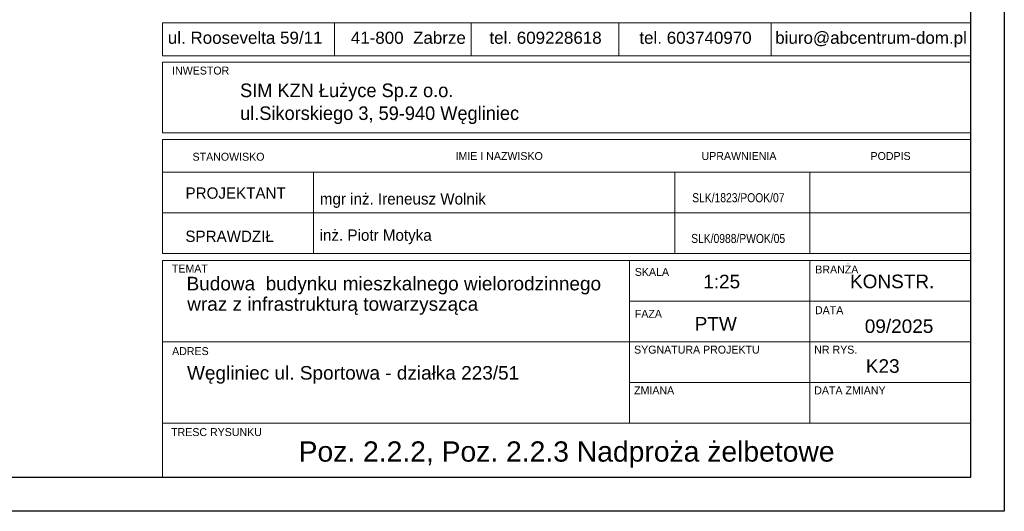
# Model space of a CAD drawing. Header units: millimetres. Extents: x -5773 to -2898, y -9833 to -1081.
# Tile 37 of 53: x -3264 to -2898, y -3878 to -3695. Entities that reach past the tile are written whole.
import ezdxf
from ezdxf.enums import TextEntityAlignment as Align

# ---------------------------------------------------------------- set-up
doc = ezdxf.new("R2010")
doc.units = ezdxf.units.MM
doc.header["$LTSCALE"] = 25
doc.layers.add('$TD_AUDIT_GENERATED_(3680)', color=7, linetype='Continuous', lineweight=18)
doc.layers.add('A-TABELKA', color=7, linetype='Continuous', lineweight=18)
doc.layers.add('BA_ram', color=2, linetype='Continuous')
doc.layers.add('Warstwa 1', color=7, linetype='Continuous')
doc.styles.add('olo-2', font='arial.ttf')
doc.styles.add('olo1', font='ISI-ROMANS_PL.SHX', dxfattribs={"height": 18})
doc.styles.add('SN1', font='arial.ttf', dxfattribs={"height": 1})

msp = doc.modelspace()

# ---------------------------------------------------------------- linework, layer by layer
at = {"layer": '$TD_AUDIT_GENERATED_(3680)', "color": 7}
for p, q in [((-3146.92, -3696.51), (-3146.92, -3708.67)), ((-3096.23, -3696.51), (-3096.23, -3708.67)), ((-3041.39, -3696.51), (-3041.39, -3708.67)), ((-2984.82, -3696.51), (-2984.82, -3708.67)), ((-3210.76, -3711.11), (-2910.76, -3711.11)), ((-3210.76, -3711.11), (-3210.76, -3737.23)), ((-2910.76, -3737.23), (-2910.76, -3711.11)), ((-3210.76, -3737.23), (-2910.76, -3737.23)), ((-3210.76, -3739.75), (-3210.76, -3782.1)), ((-3210.76, -3739.75), (-2910.76, -3739.75)), ((-2910.76, -3782.1), (-2910.76, -3739.75)), ((-3210.76, -3751.85), (-2910.76, -3751.85)), ((-3210.76, -3751.85), (-2910.76, -3751.85)), ((-3154.76, -3751.85), (-3154.76, -3782.1)), ((-2970.48, -3782.1), (-2970.48, -3751.85)), ((-3210.76, -3766.98), (-2910.76, -3766.98)), ((-3210.69, -3766.98), (-2910.76, -3766.98)), ((-3154.76, -3766.98), (-2910.76, -3766.98)), ((-3210.76, -3782.1), (-2910.76, -3782.1)), ((-3210.76, -3782.1), (-2910.76, -3782.1)), ((-3210.76, -3784.63), (-2910.76, -3784.63)), ((-3210.76, -3784.63), (-3210.76, -3865.3)), ((-3037.36, -3845.13), (-3037.36, -3784.63)), ((-2970.48, -3845.13), (-2970.48, -3784.63)), ((-2910.76, -3865.3), (-2910.76, -3784.63)), ((-3037.36, -3799.75), (-2910.76, -3799.75)), ((-3210.76, -3814.88), (-3030.19, -3814.88)), ((-3030.19, -3814.88), (-2910.76, -3814.88)), ((-3037.36, -3830), (-2910.76, -3830)), ((-3210.76, -3845.13), (-2910.76, -3845.13)), ((-3210.76, -3865.3), (-2910.76, -3865.3))]:
    msp.add_line(p, q, dxfattribs=at)
at = {"layer": '$TD_AUDIT_GENERATED_(3680)', "color": 7, "ltscale": 100}
msp.add_line((-3020.58, -3782.1), (-3020.58, -3751.85), dxfattribs=at)
at = {"layer": '$TD_AUDIT_GENERATED_(3680)', "color": 7}
msp.add_lwpolyline([(-3210.76, -3696.51), (-2910.76, -3696.51), (-2910.76, -3708.67), (-3210.76, -3708.67)], close=True, dxfattribs=at)
at = {"layer": 'BA_ram', "color": 1}
msp.add_lwpolyline([(-3948.26, -3877.8), (-3948.26, -3135.3), (-2898.26, -3135.3), (-2898.26, -3877.8)], close=True, dxfattribs=at)
at = {"layer": 'BA_ram'}
msp.add_lwpolyline([(-3898.26, -3865.3), (-3898.26, -3147.8), (-2910.76, -3147.8), (-2910.76, -3865.3)], close=True, dxfattribs=at)

# ---------------------------------------------------------------- texts
at = {"layer": '$TD_AUDIT_GENERATED_(3680)', "color": 7, "style": 'olo1'}
for s, height, p in [('INWESTOR', 2.946, (-3207.2, -3715.65)), ('STANOWISKO', 2.946, (-3199.61, -3747.64)), ('IMIE I NAZWISKO', 2.9457, (-3101.98, -3747.37)), ('UPRAWNIENIA', 2.9457, (-3010.65, -3747.36)), ('PODPIS', 2.946, (-2947.93, -3747.37)), ('PROJEKTANT', 4.208, (-3202.21, -3761.75)), ('SPRAWDZIŁ', 4.208, (-3202.27, -3777.8)), ('TEMAT', 2.946, (-3207.27, -3789.16)), ('BRANŻA', 2.946, (-2968.43, -3789.5)), ('SKALA', 2.946, (-3035.43, -3790.4)), ('FAZA', 2.946, (-3035.43, -3805.96)), ('DATA', 2.946, (-2968.54, -3804.61)), ('ADRES', 2.946, (-3207.2, -3819.8)), ('SYGNATURA PROJEKTU', 2.9457, (-3035.7, -3819.25)), ('NR RYS.', 2.946, (-2968.82, -3819.25)), ('ZMIANA', 2.946, (-3035.7, -3834.38)), ('DATA ZMIANY', 2.9457, (-2968.82, -3834.38)), ('TRESC RYSUNKU', 2.9457, (-3207.57, -3849.86))]:
    msp.add_text(s, height=height, dxfattribs=at).set_placement(p)
at = {"layer": 'A-TABELKA', "color": 7, "linetype": 'Continuous'}
for s, height, style, p in [('SIM KZN Łużyce Sp.z o.o.', 5.0497, 'olo1', (-3181.97, -3724.04)), ('ul.Sikorskiego 3, 59-940 Węgliniec', 5.0497, 'olo1', (-3181.97, -3732.52)), ('mgr inż. Ireneusz Wolnik', 4.2081, 'olo1', (-3152.36, -3763.9)), ('inż. Piotr Motyka', 4.2081, 'olo1', (-3152.42, -3777.37)), ('Budowa  budynku mieszkalnego wielorodzinnego', 5.0419, 'olo-2', (-3201.82, -3795.77)), ('wraz z infrastrukturą towarzysząca', 5.0419, 'olo-2', (-3201.59, -3803.34)), ('09/2025', 5.042, 'olo-2', (-2950.06, -3811.58)), ('Węgliniec ul. Sportowa - działka 223/51', 5.0419, 'olo-2', (-3201.66, -3828.91))]:
    msp.add_text(s, height=height, dxfattribs=dict(at, style=style)).set_placement(p)
at = {"layer": 'A-TABELKA', "color": 7, "linetype": 'Continuous', "style": 'olo1', "width": 0.85}
for s, p in [('SLK/1823/POOK/07', (-2997, -3761.31)), ('SLK/0988/PWOK/05', (-2997.06, -3776.44))]:
    msp.add_text(s, height=3.3665, dxfattribs=at).set_placement(p, align=Align.MIDDLE)
at = {"layer": 'A-TABELKA', "color": 7, "linetype": 'Continuous', "style": 'olo-2'}
for s, height, p in [('1:25', 5.042, (-3003.18, -3792.49)), ('KONSTR.', 5.042, (-2939.9, -3792.44)), ('PTW', 5.042, (-3005.38, -3808.19)), ('K23', 5.042, (-2943.39, -3823.86)), ('Poz. 2.2.2, Poz. 2.2.3 Nadproża żelbetowe', 7.5144, (-3060.76, -3856.53))]:
    msp.add_text(s, height=height, dxfattribs=at).set_placement(p, align=Align.MIDDLE)
at = {"layer": 'Warstwa 1', "color": 160, "style": 'SN1'}
msp.add_text('ul. Roosevelta 59/11      41-800  Zabrze     tel. 609228618        tel. 603740970     biuro@abcentrum-dom.pl', height=4.50867, dxfattribs=at).set_placement((-3208.78, -3704.24))

doc.saveas('drawing.dxf')
